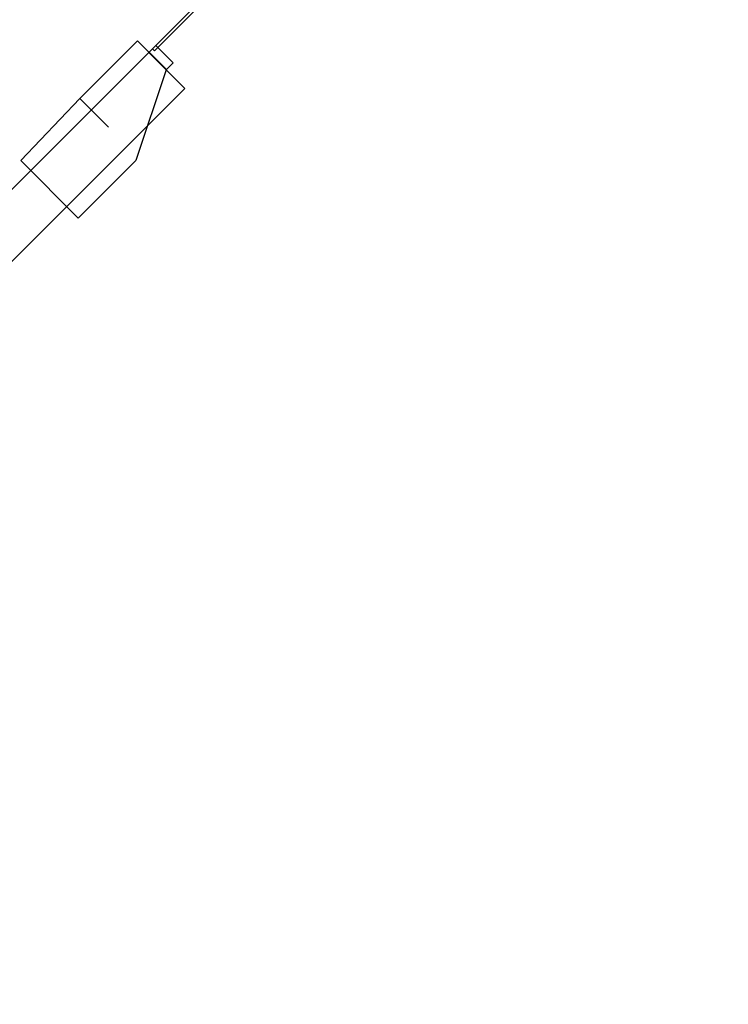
# Model space of a CAD drawing. Header units: metres. Extents: x 2172.2 to 2210.6, y 415.3 to 458.1.
# Tile 12 of 67: x 2201.5 to 2205, y 415.7 to 420.6. Entities that reach past the tile are written whole.
import ezdxf

# ---------------------------------------------------------------- set-up
doc = ezdxf.new("R2010")
doc.units = ezdxf.units.M
for name, color, linetype, lineweight in [('NC_N1_COLUMNS', 7, 'CONTINUOUS', 25), ('NC_N1_GLAZING', 7, 'CONTINUOUS', 13), ('NC_N1_WALLS', 7, 'CONTINUOUS', 25)]:
    doc.layers.add(name, color=color, linetype=linetype, lineweight=lineweight)

# ---------------------------------------------------------------- blocks, each defined once
blk = doc.blocks.new('NC_N1_ARCHITECTURE')
at = {"layer": 'NC_N1_COLUMNS', "linetype": 'CONTINUOUS', "lineweight": -2}
blk.add_lwpolyline([(11.94096, -13.965218), (11.799574, -13.823766), (12.082382, -13.54096), (12.2238, -13.682378), (12.075308, -14.127855), (11.792468, -14.410695), (11.50966, -14.12782), (11.799553, -13.823812)], close=True, dxfattribs=at)
at = {"layer": 'NC_N1_GLAZING', "linetype": 'CONTINUOUS', "lineweight": -2}
blk.add_lwpolyline([(12.167234, -13.590454), (12.156629, -13.579848), (15.985397, -9.751079), (15.996004, -9.761685)], close=True, dxfattribs=at)
at = {"layer": 'NC_N1_WALLS', "linetype": 'CONTINUOUS', "lineweight": -2}
for points in [[(12.257745, -13.648438), (12.225218, -13.680964), (12.140365, -13.596111), (12.172892, -13.563584)], [(7.641751, -18.094725), (12.13895, -13.597526), (12.315727, -13.774302), (7.818528, -18.271502)]]:
    blk.add_lwpolyline(points, close=True, dxfattribs=at)

msp = doc.modelspace()

# ---------------------------------------------------------------- block references
at = {"layer": 'NC_N1_WALLS'}
msp.add_blockref('NC_N1_ARCHITECTURE', (2190, 434), dxfattribs=at)

doc.saveas('drawing.dxf')
